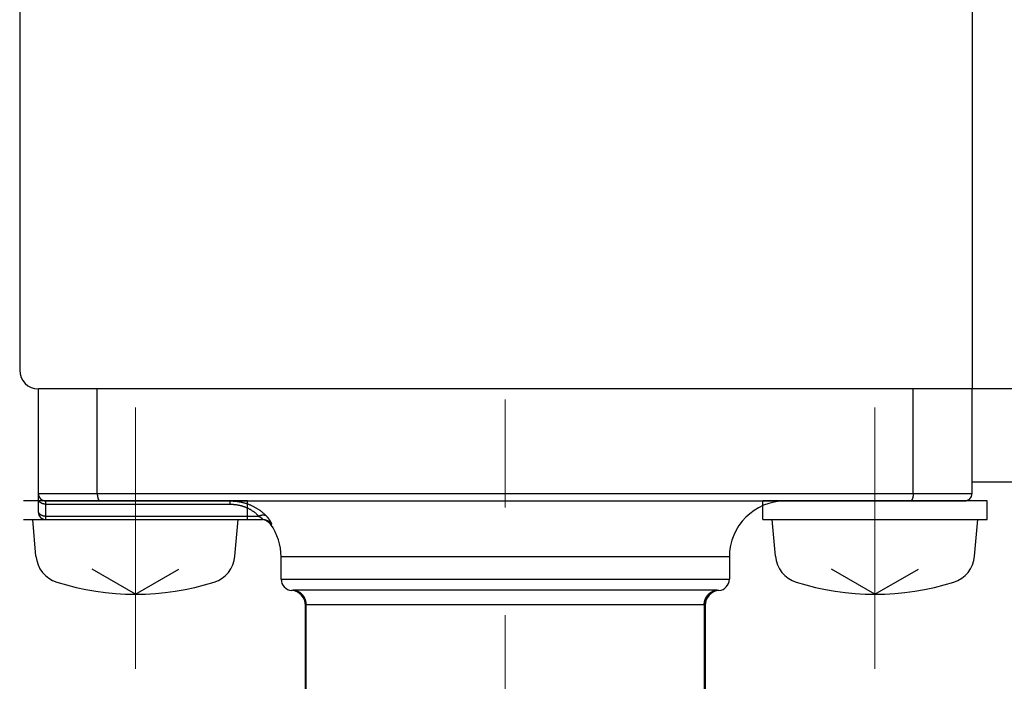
# Model space of a CAD drawing. Header units: millimetres. Extents: x 0 to 1076, y 0 to 742.
# Tile 99 of 124: x 280 to 306, y 438 to 455. Entities that reach past the tile are written whole.
import ezdxf

# ---------------------------------------------------------------- set-up
doc = ezdxf.new("R2010")
doc.units = ezdxf.units.MM
doc.header["$LTSCALE"] = 0.454724
doc.linetypes.add('CENTER', pattern=[50.8, 31.75, -6.35, 6.35, -6.35])
doc.layers.add('NoLayerName_001', color=7, linetype='Continuous')
doc.layers.add('NoLayerName_003', color=7, linetype='Continuous')

msp = doc.modelspace()

# ---------------------------------------------------------------- linework, layer by layer
at = {"layer": 'NoLayerName_001', "color": 7, "linetype": 'Continuous', "lineweight": 25}
for p, q in [((279.5, 523.6236), (279.5, 446)), ((305, 456.1191), (305, 445.5)), ((305, 445.5), (280, 445.5)), ((317, 445.5), (281.3, 445.5)), ((317, 443), (305, 443)), ((299.4, 442), (299.4, 442.5)), ((305.4, 442), (305.4, 442.5)), ((279.6, 442), (285.6, 442)), ((279.9359, 441.0181), (279.85, 442)), ((285.2641, 441.0181), (285.35, 442)), ((299.4, 442), (305.4, 442)), ((299.7359, 441.0181), (299.65, 442)), ((305.0641, 441.0181), (305.15, 442)), ((282.6, 440), (281.4371, 440.6714)), ((282.6, 440), (283.7629, 440.6714)), ((302.4, 440), (301.2371, 440.6714)), ((302.4, 440), (303.5629, 440.6714))]:
    msp.add_line(p, q, dxfattribs=at)
at = {"layer": 'NoLayerName_001', "color": 60, "linetype": 'Continuous', "lineweight": 25}
for p, q in [((280, 442.2), (280, 445.5)), ((281.5771, 442.7), (281.5771, 445.5)), ((303.25, 445.5), (281.75, 445.5)), ((303.4229, 442.7), (303.4229, 445.5)), ((305, 442.7), (305, 445.5)), ((280, 442.7), (305, 442.7)), ((285.6, 442.5), (279.6, 442.5)), ((280.2, 442.5), (304.8, 442.5)), ((280.2, 442), (280.2, 442.5)), ((280.2, 442.4121), (285.127, 442.4121)), ((285.127, 442.5), (285.127, 442.4121)), ((285.6, 442), (285.6, 442.5)), ((305.4, 442.5), (299.4, 442.5)), ((305.15, 442.5), (299.65, 442.5)), ((280.2, 442.0879), (285.9033, 442.0879)), ((280.2, 442), (286.0049, 442)), ((286.2183, 441.875), (286.2473, 441.875)), ((298.5, 441), (286.5, 441)), ((286.5, 440.4), (286.5, 441)), ((298.5, 441), (298.5, 440.4)), ((286.5, 440.4), (298.5, 440.4)), ((298.1348, 440.107), (286.8652, 440.107)), ((287.15, 429.1), (287.15, 439.7114)), ((297.8275, 439.7163), (287.1725, 439.7163)), ((287.1725, 429.1), (287.1725, 439.7163)), ((297.8275, 439.7163), (297.8275, 429.1)), ((297.85, 439.7114), (297.85, 429.1))]:
    msp.add_line(p, q, dxfattribs=at)
at = {"layer": 'NoLayerName_001', "color": 4, "linetype": 'CENTER', "lineweight": 13}
for p, q in [((282.6, 445), (282.6, 438)), ((302.4, 445), (302.4, 438))]:
    msp.add_line(p, q, dxfattribs=at)
at = {"layer": 'NoLayerName_001', "color": 7, "linetype": 'Continuous', "lineweight": 25}
for centre, radius, start, end in [((280, 446), 0.5, 180, 270), ((280.7329, 441.0878), 0.8, 185, 252.47322), ((284.4671, 441.0878), 0.8, 287.52678, 355), ((300.5329, 441.0878), 0.8, 185, 252.47322), ((304.2671, 441.0878), 0.8, 287.52678, 355), ((282.6, 447), 7, 252.47322, 287.52678), ((302.4, 447), 7, 252.47322, 287.52678)]:
    msp.add_arc(centre, radius, start, end, dxfattribs=at)
at = {"layer": 'NoLayerName_001', "color": 60, "linetype": 'Continuous', "lineweight": 25}
for centre, radius, start, end in [((280.2, 442.7), 0.2, 180, 270), ((304.8, 442.7), 0.2, 270, 0), ((300, 441), 1.5, 90, 180), ((280.2, 442.2), 0.2, 180, 270), ((286.0046, 441.7019), 0.2981, 35.50192, 89.96817), ((285.9747, 441.7), 0.3, 35.68533, 77.93007), ((285, 441), 1.5, 0, 35.68533), ((286.8, 440.4), 0.3, 180, 265.90396), ((298.2, 440.4), 0.3, 274.09604, 0), ((286.75, 439.7018), 0.4, 0.00029, 85.90398), ((286.7501, 439.7114), 0.3999, 0.01057, 79.78132), ((298.2499, 439.7114), 0.3999, 100.21878, 179.98988), ((298.25, 439.7018), 0.4, 94.09602, 179.9997)]:
    msp.add_arc(centre, radius, start, end, dxfattribs=at)
for points, knots in [([(281.5771, 442.7), (281.5771, 442.6983), (281.5771, 442.695), (281.5772, 442.6899), (281.5773, 442.6849), (281.5775, 442.6798), (281.5777, 442.6748), (281.5779, 442.6697), (281.5782, 442.6647), (281.5786, 442.6596), (281.579, 442.6546), (281.5795, 442.6496), (281.58, 442.6445), (281.5806, 442.6395), (281.5812, 442.6345), (281.5819, 442.6295), (281.5826, 442.6245), (281.5834, 442.6195), (281.5843, 442.6145), (281.5852, 442.6096), (281.5862, 442.6046), (281.5872, 442.5997), (281.5883, 442.5947), (281.5895, 442.5898), (281.5908, 442.5849), (281.5921, 442.5801), (281.5935, 442.5752), (281.595, 442.5704), (281.5966, 442.5656), (281.5982, 442.5608), (281.6, 442.5561), (281.6019, 442.5514), (281.6039, 442.5468), (281.606, 442.5422), (281.6083, 442.5377), (281.6107, 442.5333), (281.6133, 442.5289), (281.6161, 442.5247), (281.619, 442.5206), (281.6222, 442.5166), (281.6245, 442.5142), (281.6257, 442.513)], [0, 0, 0, 0, 0.00504769, 0.01009709, 0.01514791, 0.02019983, 0.02525261, 0.03030597, 0.0353597, 0.04041358, 0.04546743, 0.05052108, 0.05557441, 0.06062729, 0.06567964, 0.0707314, 0.07578253, 0.08083302, 0.08588284, 0.09093196, 0.09598043, 0.10102839, 0.10607612, 0.11112397, 0.11617244, 0.12122166, 0.12627115, 0.13132056, 0.13636989, 0.14141945, 0.14646989, 0.15152166, 0.15657353, 0.1616247, 0.16667554, 0.17172767, 0.17678339, 0.18184003, 0.18689505, 0.1919513, 0.19701749, 0.19701749, 0.19701749, 0.19701749]), ([(303.4229, 442.7), (303.4229, 442.6983), (303.4229, 442.695), (303.4228, 442.6899), (303.4227, 442.6849), (303.4225, 442.6798), (303.4223, 442.6748), (303.4221, 442.6697), (303.4218, 442.6647), (303.4214, 442.6596), (303.421, 442.6546), (303.4205, 442.6496), (303.42, 442.6445), (303.4194, 442.6395), (303.4188, 442.6345), (303.4181, 442.6295), (303.4174, 442.6245), (303.4166, 442.6195), (303.4157, 442.6145), (303.4148, 442.6096), (303.4138, 442.6046), (303.4128, 442.5997), (303.4117, 442.5947), (303.4105, 442.5898), (303.4092, 442.5849), (303.4079, 442.5801), (303.4065, 442.5752), (303.405, 442.5704), (303.4034, 442.5656), (303.4018, 442.5608), (303.4, 442.5561), (303.3981, 442.5514), (303.3961, 442.5468), (303.394, 442.5422), (303.3917, 442.5377), (303.3893, 442.5333), (303.3867, 442.5289), (303.3839, 442.5247), (303.381, 442.5206), (303.3778, 442.5166), (303.3755, 442.5142), (303.3743, 442.513)], [0, 0, 0, 0, 0.00504769, 0.01009709, 0.01514791, 0.02019983, 0.02525261, 0.03030597, 0.0353597, 0.04041358, 0.04546743, 0.05052108, 0.05557441, 0.06062729, 0.06567964, 0.0707314, 0.07578253, 0.08083302, 0.08588284, 0.09093196, 0.09598043, 0.10102839, 0.10607612, 0.11112397, 0.11617244, 0.12122166, 0.12627115, 0.13132056, 0.13636989, 0.14141945, 0.14646989, 0.15152166, 0.15657353, 0.1616247, 0.16667554, 0.17172767, 0.17678339, 0.18184003, 0.18689505, 0.1919513, 0.19701749, 0.19701749, 0.19701749, 0.19701749]), ([(280.2, 442.4121), (280.1974, 442.4122), (280.1923, 442.4122), (280.1846, 442.4125), (280.1769, 442.413), (280.1693, 442.4138), (280.1616, 442.4147), (280.154, 442.4159), (280.1464, 442.4173), (280.1388, 442.4189), (280.1313, 442.4207), (280.1239, 442.4227), (280.1165, 442.425), (280.1092, 442.4275), (280.102, 442.4302), (280.0949, 442.4332), (280.0879, 442.4364), (280.081, 442.4398), (280.0742, 442.4435), (280.0676, 442.4475), (280.0611, 442.4517), (280.0548, 442.4562), (280.0487, 442.461), (280.0428, 442.4661), (280.0371, 442.4714), (280.0318, 442.477), (280.0267, 442.4829), (280.022, 442.489), (280.0176, 442.4953), (280.0137, 442.502), (280.0102, 442.5088), (280.0071, 442.5159), (280.0046, 442.5232), (280.0026, 442.5306), (280.0011, 442.5382), (280.0002, 442.5459), (280.0001, 442.551), (280, 442.5536)], [0, 0, 0, 0, 0.00768699, 0.01538203, 0.02308358, 0.03079027, 0.03850084, 0.04621421, 0.0539295, 0.06164602, 0.06936332, 0.07708122, 0.08479945, 0.09251656, 0.10023144, 0.10794387, 0.11565459, 0.12336536, 0.13107906, 0.13879968, 0.14653244, 0.15428304, 0.16204727, 0.16981412, 0.17757462, 0.18532246, 0.1930543, 0.20077023, 0.20847412, 0.21617386, 0.22387466, 0.23157569, 0.23927889, 0.24698932, 0.25470295, 0.26240879, 0.2700989, 0.2700989, 0.2700989, 0.2700989]), ([(281.6257, 442.513), (281.6269, 442.5118), (281.6293, 442.5094), (281.6334, 442.5063), (281.6377, 442.5037), (281.6424, 442.5017), (281.6473, 442.5003), (281.6507, 442.5002), (281.6524, 442.5)], [0, 0, 0, 0, 0.005072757, 0.010138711, 0.015210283, 0.020314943, 0.025412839, 0.030469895, 0.030469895, 0.030469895, 0.030469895]), ([(285.127, 442.5), (285.1391, 442.4999), (285.1633, 442.4998), (285.1995, 442.4984), (285.2358, 442.4962), (285.272, 442.4932), (285.3081, 442.4892), (285.3441, 442.4843), (285.38, 442.4786), (285.4157, 442.4719), (285.4512, 442.4643), (285.4865, 442.4557), (285.5216, 442.4462), (285.5564, 442.4358), (285.5909, 442.4245), (285.6251, 442.4122), (285.659, 442.399), (285.6924, 442.3849), (285.7255, 442.3699), (285.7581, 442.3539), (285.7903, 442.337), (285.8219, 442.3192), (285.8531, 442.3005), (285.8837, 442.281), (285.9138, 442.2605), (285.9432, 442.2393), (285.9721, 442.2171), (286.0002, 442.1942), (286.0278, 442.1705), (286.0546, 442.146), (286.0808, 442.1208), (286.0975, 442.1034), (286.106, 442.0947)], [0, 0, 0, 0, 0.0362718, 0.072566, 0.1088769, 0.1451994, 0.1815293, 0.2178633, 0.2541986, 0.2905337, 0.3268674, 0.3631985, 0.3995258, 0.4358488, 0.4721677, 0.5084835, 0.5447978, 0.5811132, 0.6174312, 0.6537512, 0.690073, 0.7263965, 0.7627219, 0.7990501, 0.8353825, 0.8717198, 0.908059, 0.9443955, 0.9807244, 1.0170401, 1.0533372, 1.0896097, 1.0896097, 1.0896097, 1.0896097]), ([(285.127, 442.4121), (285.1366, 442.412), (285.1558, 442.412), (285.1847, 442.4109), (285.2135, 442.4092), (285.2423, 442.4068), (285.271, 442.4037), (285.2996, 442.3999), (285.3281, 442.3953), (285.3566, 442.3901), (285.3848, 442.3841), (285.4129, 442.3773), (285.4408, 442.3698), (285.4685, 442.3616), (285.4959, 442.3526), (285.5231, 442.3429), (285.55, 442.3324), (285.5766, 442.3211), (285.6029, 442.3091), (285.6288, 442.2964), (285.6543, 442.2829), (285.6795, 442.2686), (285.7042, 442.2537), (285.7284, 442.238), (285.7522, 442.2215), (285.7755, 442.2044), (285.7982, 442.1866), (285.8204, 442.1681), (285.842, 442.149), (285.8631, 442.1292), (285.8836, 442.1089), (285.8967, 442.0948), (285.9033, 442.0879)], [0, 0, 0, 0, 0.02883602, 0.05769031, 0.08655801, 0.11543493, 0.14431763, 0.17320345, 0.20209056, 0.23097805, 0.25986561, 0.28875187, 0.31763546, 0.3465156, 0.37539223, 0.40426602, 0.43313841, 0.46201171, 0.49088795, 0.51976626, 0.54864556, 0.57752523, 0.60640521, 0.63528606, 0.66416905, 0.69305573, 0.7219447, 0.75083247, 0.77971492, 0.80858738, 0.83744477, 0.86628164, 0.86628164, 0.86628164, 0.86628164]), ([(303.3743, 442.513), (303.3731, 442.5118), (303.3707, 442.5094), (303.3666, 442.5063), (303.3623, 442.5037), (303.3576, 442.5017), (303.3527, 442.5003), (303.3493, 442.5002), (303.3476, 442.5)], [0, 0, 0, 0, 0.005072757, 0.010138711, 0.015210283, 0.020314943, 0.025412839, 0.030469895, 0.030469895, 0.030469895, 0.030469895]), ([(280.1, 442.1068), (280.0983, 442.1075), (280.0949, 442.109), (280.0898, 442.1113), (280.0847, 442.1137), (280.0798, 442.1162), (280.0749, 442.1189), (280.0701, 442.1217), (280.0653, 442.1247), (280.0607, 442.1278), (280.0561, 442.131), (280.0517, 442.1344), (280.0473, 442.1379), (280.0431, 442.1416), (280.039, 442.1454), (280.035, 442.1493), (280.0312, 442.1534), (280.0275, 442.1576), (280.0241, 442.162), (280.0208, 442.1665), (280.0177, 442.1711), (280.0148, 442.1759), (280.0121, 442.1808), (280.0096, 442.1859), (280.0074, 442.191), (280.0055, 442.1963), (280.0038, 442.2017), (280.0025, 442.2071), (280.0014, 442.2126), (280.0006, 442.2181), (280.0001, 442.2237), (280.0001, 442.2274), (280, 442.2293)], [0, 0, 0, 0, 0.00557263, 0.01114973, 0.01672994, 0.02231219, 0.02789573, 0.03348015, 0.03906541, 0.04465186, 0.05024015, 0.05582966, 0.06141876, 0.06700641, 0.07259226, 0.07817666, 0.08376077, 0.08934658, 0.09493639, 0.10052911, 0.10612255, 0.11171559, 0.11730827, 0.12290192, 0.12849928, 0.13410399, 0.13971446, 0.14532557, 0.15093267, 0.15653184, 0.16212016, 0.16769589, 0.16769589, 0.16769589, 0.16769589]), ([(280.2, 442.0879), (280.1983, 442.0879), (280.1949, 442.0879), (280.1898, 442.088), (280.1847, 442.0883), (280.1796, 442.0886), (280.1745, 442.089), (280.1694, 442.0895), (280.1643, 442.0901), (280.1592, 442.0908), (280.1542, 442.0916), (280.1491, 442.0925), (280.1441, 442.0935), (280.1391, 442.0946), (280.1341, 442.0958), (280.1291, 442.097), (280.1242, 442.0984), (280.1192, 442.0999), (280.1144, 442.1015), (280.1095, 442.1031), (280.1047, 442.1049), (280.1016, 442.1062), (280.1, 442.1068)], [0, 0, 0, 0, 0.00510533, 0.01021029, 0.01531645, 0.0204254, 0.02553867, 0.03065746, 0.03578118, 0.04090868, 0.04603886, 0.05117069, 0.05630319, 0.06143547, 0.0665667, 0.07169614, 0.07682313, 0.08194709, 0.08706756, 0.09218416, 0.09729663, 0.10240481, 0.10240481, 0.10240481, 0.10240481]), ([(286.1061, 442.0946), (286.1041, 442.0959), (286.1002, 442.0985), (286.094, 442.1019), (286.0877, 442.105), (286.0811, 442.1077), (286.0744, 442.11), (286.0676, 442.112), (286.0608, 442.1137), (286.0538, 442.1151), (286.0469, 442.1161), (286.0398, 442.1168), (286.0328, 442.1173), (286.0257, 442.1175), (286.0187, 442.1174), (286.0116, 442.1171), (286.0046, 442.1166), (285.9976, 442.1158), (285.9906, 442.1149), (285.9837, 442.1138), (285.9768, 442.1124), (285.9699, 442.1109), (285.963, 442.1093), (285.9562, 442.1075), (285.9495, 442.1055), (285.9427, 442.1034), (285.9361, 442.1011), (285.9294, 442.0987), (285.9229, 442.0962), (285.9163, 442.0935), (285.9099, 442.0908), (285.9056, 442.0888), (285.9035, 442.0879)], [0, 0, 0, 0, 0.00703598, 0.01408653, 0.02115248, 0.02823085, 0.03531542, 0.04239707, 0.04946597, 0.05652377, 0.06357658, 0.07062831, 0.07768076, 0.08473376, 0.09178535, 0.09883256, 0.10587624, 0.11291889, 0.11996219, 0.12700702, 0.13405352, 0.14110111, 0.14814855, 0.1551943, 0.16223838, 0.16928136, 0.17632351, 0.18336487, 0.19040517, 0.19744392, 0.20448038, 0.21151358, 0.21151358, 0.21151358, 0.21151358]), ([(286.1824, 442.0042), (286.1816, 442.0052), (286.1801, 442.0073), (286.1778, 442.0103), (286.1755, 442.0134), (286.1732, 442.0164), (286.1708, 442.0194), (286.1685, 442.0224), (286.1661, 442.0255), (286.1637, 442.0284), (286.1613, 442.0314), (286.1589, 442.0344), (286.1565, 442.0374), (286.1541, 442.0403), (286.1517, 442.0433), (286.1492, 442.0462), (286.1468, 442.0492), (286.1443, 442.0521), (286.1418, 442.055), (286.1393, 442.0579), (286.1368, 442.0608), (286.1343, 442.0637), (286.1318, 442.0665), (286.1293, 442.0694), (286.1267, 442.0722), (286.1241, 442.0751), (286.1216, 442.0779), (286.119, 442.0808), (286.1164, 442.0836), (286.1138, 442.0864), (286.1112, 442.0892), (286.1086, 442.092), (286.1068, 442.0938), (286.106, 442.0947)], [0, 0, 0, 0, 0.00382402, 0.00764803, 0.01147202, 0.01529598, 0.0191199, 0.0229438, 0.0267677, 0.03059161, 0.03441554, 0.0382395, 0.04206349, 0.04588751, 0.04971157, 0.05353566, 0.05735978, 0.06118391, 0.06500807, 0.06883222, 0.07265638, 0.07648052, 0.08030465, 0.08412877, 0.08795285, 0.0917769, 0.09560091, 0.09942487, 0.10324878, 0.10707261, 0.11089638, 0.11472005, 0.11854363, 0.11854363, 0.11854363, 0.11854363]), ([(285.9035, 442.0879), (285.9042, 442.0875), (285.9056, 442.0867), (285.9077, 442.0856), (285.9098, 442.0844), (285.9118, 442.0832), (285.9139, 442.0821), (285.916, 442.0809), (285.9181, 442.0797), (285.9201, 442.0785), (285.9222, 442.0773), (285.9243, 442.0761), (285.9263, 442.0749), (285.9284, 442.0736), (285.9304, 442.0724), (285.9325, 442.0711), (285.9345, 442.0699), (285.9365, 442.0686), (285.9386, 442.0673), (285.9406, 442.0661), (285.9426, 442.0648), (285.9446, 442.0635), (285.9466, 442.0622), (285.9486, 442.0608), (285.9506, 442.0595), (285.9526, 442.0582), (285.9545, 442.0568), (285.9565, 442.0555), (285.9585, 442.0541), (285.9604, 442.0527), (285.9623, 442.0513), (285.9643, 442.0499), (285.9662, 442.0485), (285.9681, 442.047), (285.97, 442.0456), (285.9719, 442.0441), (285.9738, 442.0427), (285.9757, 442.0412), (285.9775, 442.0397), (285.9794, 442.0382), (285.9806, 442.0371), (285.9812, 442.0366)], [0, 0, 0, 0, 0.002391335, 0.004782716, 0.007174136, 0.009565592, 0.01195708, 0.014348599, 0.016740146, 0.019131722, 0.021523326, 0.02391496, 0.026306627, 0.02869833, 0.031090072, 0.033481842, 0.035873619, 0.038265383, 0.040657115, 0.043048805, 0.045440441, 0.04783202, 0.050223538, 0.052615, 0.05500641, 0.057397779, 0.059789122, 0.062180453, 0.064571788, 0.066963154, 0.069354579, 0.071746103, 0.074137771, 0.076529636, 0.078921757, 0.081314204, 0.083707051, 0.086100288, 0.088493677, 0.090886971, 0.093279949, 0.093279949, 0.093279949, 0.093279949]), ([(285.9812, 442.0366), (285.9818, 442.0361), (285.9831, 442.0351), (285.9849, 442.0335), (285.9867, 442.0319), (285.9884, 442.0303), (285.9902, 442.0287), (285.9919, 442.0271), (285.9936, 442.0254), (285.9953, 442.0237), (285.997, 442.022), (285.9986, 442.0202), (286.0002, 442.0185), (286.0018, 442.0166), (286.0033, 442.0148), (286.0048, 442.0129), (286.0061, 442.0109), (286.0073, 442.0088), (286.0084, 442.0067), (286.0091, 442.0044), (286.0092, 442.0018), (286.0072, 442), (286.0055, 442.0001), (286.0047, 442)], [0, 0, 0, 0, 0.002392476, 0.004784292, 0.007175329, 0.009565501, 0.011954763, 0.014343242, 0.016731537, 0.019120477, 0.021511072, 0.023904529, 0.026302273, 0.028705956, 0.031114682, 0.0335205, 0.035917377, 0.038304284, 0.04068639, 0.043086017, 0.045482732, 0.04785554, 0.050252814, 0.050252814, 0.050252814, 0.050252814]), ([(286.2473, 441.875), (286.2483, 441.8757), (286.251, 441.8769), (286.2503, 441.8813), (286.2499, 441.8849), (286.2489, 441.8886), (286.2478, 441.8923), (286.2465, 441.8959), (286.2451, 441.8995), (286.2437, 441.903), (286.2421, 441.9065), (286.2406, 441.91), (286.2389, 441.9134), (286.2372, 441.9169), (286.2355, 441.9203), (286.2338, 441.9237), (286.232, 441.9271), (286.2302, 441.9304), (286.2283, 441.9338), (286.2264, 441.9371), (286.2245, 441.9404), (286.2226, 441.9437), (286.2207, 441.947), (286.2187, 441.9503), (286.2167, 441.9536), (286.2147, 441.9568), (286.2127, 441.9601), (286.2106, 441.9633), (286.2085, 441.9665), (286.2064, 441.9697), (286.2043, 441.9729), (286.2022, 441.9761), (286.2001, 441.9792), (286.1979, 441.9824), (286.1957, 441.9855), (286.1935, 441.9887), (286.1913, 441.9918), (286.1891, 441.9949), (286.1869, 441.998), (286.1846, 442.0011), (286.1831, 442.0032), (286.1824, 442.0042)], [0, 0, 0, 0, 0.00365666, 0.00757764, 0.01137651, 0.01517659, 0.01901428, 0.02285067, 0.02667422, 0.03049323, 0.03431426, 0.03813816, 0.04196353, 0.04578871, 0.04961291, 0.05343651, 0.05725985, 0.06108322, 0.06490675, 0.06873045, 0.07255431, 0.07637824, 0.08020216, 0.08402609, 0.08785006, 0.0916741, 0.09549822, 0.09932242, 0.1031467, 0.10697103, 0.11079539, 0.11461973, 0.11844401, 0.12226821, 0.12609235, 0.12991645, 0.13374051, 0.13756456, 0.1413886, 0.14521264, 0.14903667, 0.14903667, 0.14903667, 0.14903667]), ([(286.8211, 440.1049), (286.8206, 440.1048), (286.8198, 440.1047), (286.8185, 440.1045), (286.8172, 440.1044), (286.8159, 440.1042), (286.8146, 440.104), (286.8133, 440.1039), (286.812, 440.1037), (286.8106, 440.1035), (286.8093, 440.1034), (286.808, 440.1032), (286.8067, 440.1031), (286.8054, 440.1029), (286.8041, 440.1028), (286.8028, 440.1027), (286.8015, 440.1025), (286.8002, 440.1024), (286.7989, 440.1023), (286.7976, 440.1022), (286.7963, 440.102), (286.795, 440.1019), (286.7936, 440.1018), (286.7923, 440.1017), (286.791, 440.1016), (286.7897, 440.1015), (286.7884, 440.1014), (286.7871, 440.1013), (286.786, 440.1012), (286.7843, 440.1011), (286.7827, 440.101), (286.7812, 440.1009), (286.7805, 440.1009), (286.7799, 440.1008), (286.7792, 440.1008), (286.7788, 440.1008), (286.7786, 440.1008)], [0, 0, 0, 0, 0.001314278, 0.002628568, 0.003942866, 0.005257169, 0.006571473, 0.007885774, 0.009200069, 0.010514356, 0.011828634, 0.013142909, 0.014457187, 0.015771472, 0.01708577, 0.018400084, 0.019714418, 0.021028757, 0.022343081, 0.023657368, 0.024971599, 0.02628575, 0.02759984, 0.028913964, 0.030228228, 0.031542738, 0.032857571, 0.034172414, 0.035486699, 0.036143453, 0.039431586, 0.040085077, 0.040735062, 0.041408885, 0.042055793, 0.042714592, 0.042714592, 0.042714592, 0.042714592]), ([(286.8652, 440.107), (286.8645, 440.107), (286.863, 440.107), (286.8608, 440.107), (286.8586, 440.1069), (286.8564, 440.1069), (286.8542, 440.1069), (286.852, 440.1068), (286.8498, 440.1068), (286.8476, 440.1067), (286.8453, 440.1067), (286.8431, 440.1066), (286.8409, 440.1065), (286.8387, 440.1064), (286.8365, 440.1063), (286.8343, 440.1062), (286.8321, 440.106), (286.8299, 440.1059), (286.8277, 440.1057), (286.8255, 440.1055), (286.8233, 440.1052), (286.8218, 440.105), (286.8211, 440.1049)], [0, 0, 0, 0, 0.00221236, 0.004424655, 0.006636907, 0.008849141, 0.011061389, 0.013273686, 0.015486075, 0.017698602, 0.019911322, 0.022124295, 0.024337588, 0.026551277, 0.028765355, 0.030979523, 0.033193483, 0.035407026, 0.037620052, 0.039832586, 0.042044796, 0.04425701, 0.04425701, 0.04425701, 0.04425701]), ([(287.1725, 439.7163), (287.1723, 439.7222), (287.1723, 439.7341), (287.171, 439.7519), (287.1691, 439.7697), (287.1663, 439.7874), (287.1628, 439.805), (287.1586, 439.8224), (287.1536, 439.8396), (287.1478, 439.8565), (287.1413, 439.8732), (287.134, 439.8896), (287.126, 439.9056), (287.1174, 439.9213), (287.108, 439.9365), (287.098, 439.9513), (287.0873, 439.9657), (287.076, 439.9795), (287.0641, 439.9929), (287.0516, 440.0057), (287.0385, 440.0179), (287.0249, 440.0295), (287.0107, 440.0405), (286.9961, 440.0508), (286.981, 440.0604), (286.9654, 440.0694), (286.9495, 440.0776), (286.9332, 440.085), (286.9166, 440.0917), (286.8997, 440.0976), (286.8826, 440.1029), (286.871, 440.1055), (286.8652, 440.107)], [0, 0, 0, 0, 0.01782488, 0.03568105, 0.05356221, 0.07146175, 0.08937307, 0.10728978, 0.12520603, 0.1431168, 0.16102032, 0.17891764, 0.19680967, 0.21469721, 0.23258117, 0.25046272, 0.26834354, 0.28622567, 0.30410997, 0.3219967, 0.33988627, 0.35777937, 0.37567727, 0.39358199, 0.41149639, 0.42941974, 0.44734551, 0.46526625, 0.48317423, 0.50106184, 0.51892186, 0.53674783, 0.53674783, 0.53674783, 0.53674783]), ([(297.8275, 439.7163), (297.8277, 439.7222), (297.8277, 439.7341), (297.829, 439.7519), (297.8309, 439.7697), (297.8337, 439.7874), (297.8372, 439.805), (297.8414, 439.8224), (297.8464, 439.8396), (297.8522, 439.8565), (297.8587, 439.8732), (297.866, 439.8896), (297.874, 439.9056), (297.8826, 439.9213), (297.892, 439.9365), (297.902, 439.9513), (297.9127, 439.9657), (297.924, 439.9795), (297.9359, 439.9929), (297.9484, 440.0057), (297.9615, 440.0179), (297.9751, 440.0295), (297.9893, 440.0405), (298.0039, 440.0508), (298.019, 440.0604), (298.0346, 440.0694), (298.0505, 440.0776), (298.0668, 440.085), (298.0834, 440.0917), (298.1003, 440.0976), (298.1174, 440.1029), (298.129, 440.1055), (298.1348, 440.107)], [0, 0, 0, 0, 0.01782488, 0.03568105, 0.05356221, 0.07146175, 0.08937307, 0.10728978, 0.12520603, 0.1431168, 0.16102032, 0.17891764, 0.19680967, 0.21469721, 0.23258117, 0.25046272, 0.26834354, 0.28622567, 0.30410997, 0.3219967, 0.33988627, 0.35777937, 0.37567727, 0.39358199, 0.41149639, 0.42941974, 0.44734551, 0.46526624, 0.48317423, 0.50106184, 0.51892186, 0.53674783, 0.53674783, 0.53674783, 0.53674783]), ([(298.1789, 440.1049), (298.1782, 440.105), (298.1767, 440.1052), (298.1745, 440.1055), (298.1723, 440.1057), (298.1701, 440.1059), (298.1679, 440.106), (298.1657, 440.1062), (298.1635, 440.1063), (298.1613, 440.1064), (298.1591, 440.1065), (298.1569, 440.1066), (298.1547, 440.1067), (298.1524, 440.1067), (298.1502, 440.1068), (298.148, 440.1068), (298.1458, 440.1069), (298.1436, 440.1069), (298.1414, 440.1069), (298.1392, 440.107), (298.137, 440.107), (298.1355, 440.107), (298.1348, 440.107)], [0, 0, 0, 0, 0.002212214, 0.004424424, 0.006636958, 0.008849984, 0.011063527, 0.013277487, 0.015491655, 0.017705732, 0.019919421, 0.022132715, 0.024345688, 0.026558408, 0.028770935, 0.030983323, 0.033195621, 0.035407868, 0.037620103, 0.039832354, 0.04204465, 0.04425701, 0.04425701, 0.04425701, 0.04425701]), ([(298.2214, 440.1008), (298.2212, 440.1008), (298.2208, 440.1008), (298.2201, 440.1008), (298.2195, 440.1009), (298.2188, 440.1009), (298.2173, 440.101), (298.2155, 440.1011), (298.2136, 440.1013), (298.2122, 440.1013), (298.2109, 440.1014), (298.2096, 440.1015), (298.2083, 440.1016), (298.207, 440.1018), (298.2057, 440.1019), (298.2044, 440.102), (298.2031, 440.1021), (298.2018, 440.1022), (298.2005, 440.1023), (298.1992, 440.1025), (298.1978, 440.1026), (298.1965, 440.1027), (298.1952, 440.1029), (298.1939, 440.103), (298.1926, 440.1032), (298.1913, 440.1033), (298.19, 440.1035), (298.1887, 440.1036), (298.1874, 440.1038), (298.1861, 440.1039), (298.1848, 440.1041), (298.1835, 440.1043), (298.1822, 440.1044), (298.1809, 440.1046), (298.1798, 440.1048), (298.1791, 440.1049), (298.1789, 440.1049)], [0, 0, 0, 0, 0.000658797, 0.001305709, 0.001979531, 0.002629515, 0.003283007, 0.006571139, 0.00788493, 0.009199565, 0.010514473, 0.011829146, 0.013143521, 0.014457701, 0.015771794, 0.017085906, 0.0184001, 0.019714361, 0.02102867, 0.022343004, 0.023657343, 0.024971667, 0.026285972, 0.027600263, 0.028914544, 0.030228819, 0.031543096, 0.032857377, 0.034171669, 0.035485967, 0.03680027, 0.038114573, 0.039428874, 0.040743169, 0.042057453, 0.042714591, 0.042714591, 0.042714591, 0.042714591]), ([(287.1725, 439.7163), (287.1722, 439.7163), (287.1718, 439.7163), (287.1711, 439.7163), (287.1704, 439.7162), (287.1697, 439.7162), (287.1691, 439.7162), (287.1684, 439.7162), (287.1677, 439.7162), (287.167, 439.7162), (287.1663, 439.7161), (287.1657, 439.7161), (287.165, 439.7161), (287.1643, 439.716), (287.1636, 439.716), (287.1629, 439.716), (287.1623, 439.7159), (287.1616, 439.7158), (287.1609, 439.7158), (287.1602, 439.7157), (287.1595, 439.7156), (287.1589, 439.7156), (287.1582, 439.7155), (287.1575, 439.7153), (287.1568, 439.7152), (287.1562, 439.7151), (287.1555, 439.7149), (287.1548, 439.7148), (287.1542, 439.7146), (287.1535, 439.7144), (287.1529, 439.7142), (287.1523, 439.7139), (287.1516, 439.7136), (287.151, 439.7132), (287.1505, 439.7127), (287.1501, 439.7121), (287.15, 439.7117), (287.15, 439.7114)], [0, 0, 0, 0, 0.000681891, 0.001363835, 0.00204582, 0.002727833, 0.003409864, 0.004091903, 0.004773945, 0.005455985, 0.006138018, 0.006820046, 0.007502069, 0.008184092, 0.008866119, 0.00954816, 0.010230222, 0.01091228, 0.011594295, 0.01227626, 0.0129582, 0.013640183, 0.014322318, 0.015004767, 0.015687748, 0.016371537, 0.017056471, 0.01774209, 0.018426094, 0.019106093, 0.019780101, 0.020453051, 0.021140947, 0.021863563, 0.022597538, 0.023298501, 0.023968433, 0.023968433, 0.023968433, 0.023968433]), ([(297.85, 439.7114), (297.85, 439.7117), (297.8499, 439.7121), (297.8495, 439.7127), (297.849, 439.7132), (297.8484, 439.7136), (297.8477, 439.7139), (297.8471, 439.7142), (297.8465, 439.7144), (297.8458, 439.7146), (297.8452, 439.7148), (297.8445, 439.7149), (297.8438, 439.7151), (297.8432, 439.7152), (297.8425, 439.7153), (297.8418, 439.7155), (297.8411, 439.7156), (297.8405, 439.7156), (297.8398, 439.7157), (297.8391, 439.7158), (297.8384, 439.7158), (297.8378, 439.7159), (297.8371, 439.716), (297.8364, 439.716), (297.8357, 439.716), (297.835, 439.7161), (297.8343, 439.7161), (297.8337, 439.7161), (297.833, 439.7162), (297.8323, 439.7162), (297.8316, 439.7162), (297.8309, 439.7162), (297.8303, 439.7162), (297.8296, 439.7162), (297.8289, 439.7163), (297.8282, 439.7163), (297.8278, 439.7163), (297.8275, 439.7163)], [0, 0, 0, 0, 0.000669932, 0.001370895, 0.00210487, 0.002827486, 0.003515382, 0.004188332, 0.00486234, 0.005542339, 0.006226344, 0.006911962, 0.007596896, 0.008280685, 0.008963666, 0.009646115, 0.010328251, 0.011010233, 0.011692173, 0.012374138, 0.013056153, 0.013738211, 0.014420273, 0.015102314, 0.015784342, 0.016466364, 0.017148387, 0.017830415, 0.018512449, 0.019194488, 0.01987653, 0.020558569, 0.0212406, 0.021922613, 0.022604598, 0.023286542, 0.023968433, 0.023968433, 0.023968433, 0.023968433])]:
    msp.add_open_spline(points, degree=3, knots=knots, dxfattribs=at)
at = {"layer": 'NoLayerName_003', "color": 4, "linetype": 'CENTER', "lineweight": 13}
msp.add_line((292.5, 425), (292.5, 447.55), dxfattribs=at)

doc.saveas('drawing.dxf')
